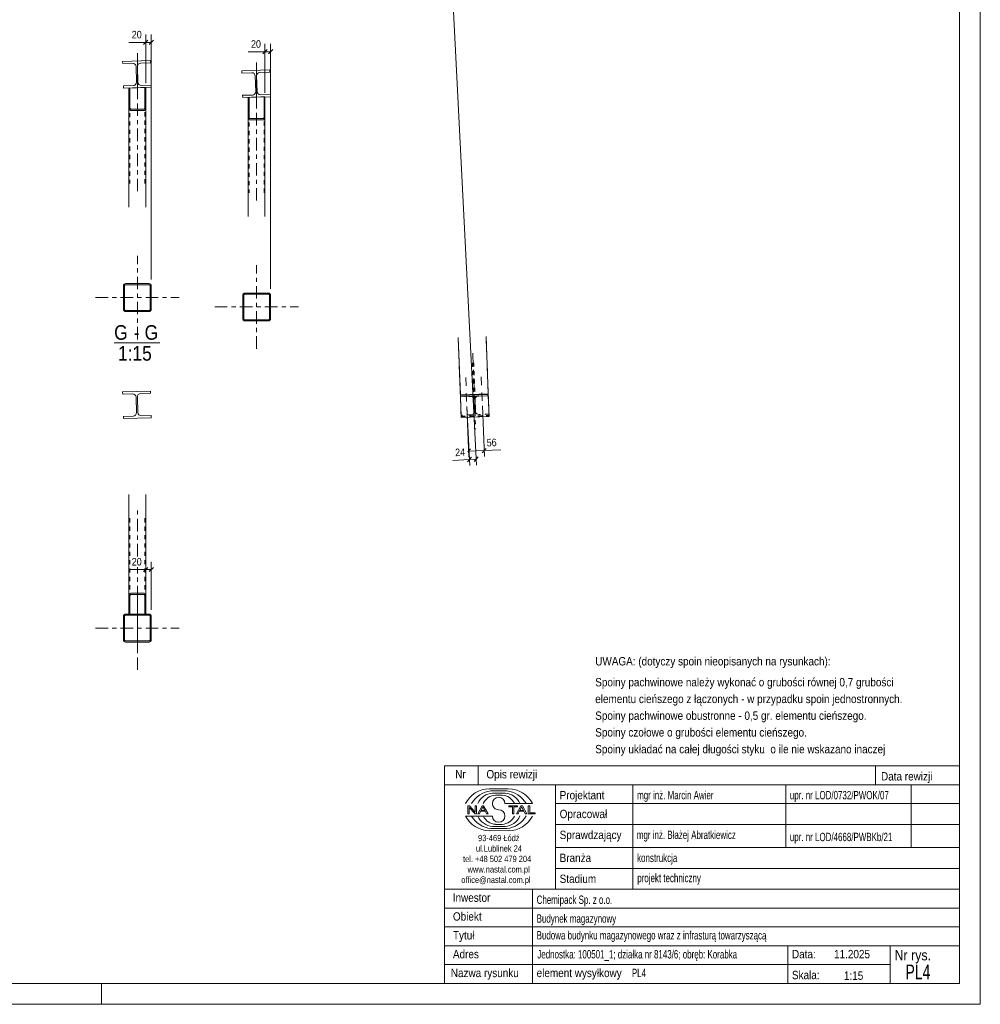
# Model space of a CAD drawing. Header units: millimetres. Extents: x 0 to 914, y 0 to 420.
# Tile 11 of 14: x 684 to 914, y 0 to 235. Entities that reach past the tile are written whole.
import ezdxf

# ---------------------------------------------------------------- set-up
doc = ezdxf.new("R2010")
doc.units = ezdxf.units.MM
for name, pattern in [('XKITLINE00', [0]), ('XKITLINE01', [4, 1, -1, 1, -1]), ('XKITLINE02', [4, 2, -2]), ('XKITLINE03', [6, 3, -1, 1, -1])]:
    doc.linetypes.add(name, pattern=pattern)
for name, color, linetype, lineweight in [('Arkusz rysunku', 3, 'Continuous', 0), ('Element', 2, 'Continuous', 0), ('Inny typ obiektu', 7, 'Continuous', 0), ('Wymiar', 4, 'Continuous', 0), ('Śruba', 3, 'Continuous', 0)]:
    doc.layers.add(name, color=color, linetype=linetype, lineweight=lineweight)
doc.styles.add('ARIAL', font='ARIAL.TTF')

msp = doc.modelspace()

# ---------------------------------------------------------------- linework, layer by layer
at = {"layer": 'Arkusz rysunku', "linetype": 'XKITLINE00', "lineweight": 0}
for p, q in [((914, 0), (914, 420)), ((909, 5), (909, 415)), ((5, 5), (909, 5)), ((704, 0), (704, 5)), ((0, 0), (914, 0))]:
    msp.add_line(p, q, dxfattribs=at)
at = {"layer": 'Element', "linetype": 'XKITLINE03', "lineweight": 0}
for p, q in [((712.6, 217.18), (712.6, 227.35)), ((712.6, 227.35), (712.6, 193.41)), ((741.09, 214.94), (741.09, 225.1)), ((741.09, 225.1), (741.09, 191.16)), ((712.5, 222.29), (712.5, 222.29)), ((740.99, 220.05), (740.99, 220.05)), ((712.6, 158.93), (712.6, 178.93)), ((741.09, 156.69), (741.09, 176.69)), ((702.6, 168.93), (722.6, 168.93)), ((731.09, 166.69), (751.09, 166.69)), ((792.73, 155.63), (793.41, 137.51)), ((712.5, 143.29), (712.5, 143.29)), ((712.6, 107.05), (712.6, 119.01)), ((712.6, 85.01), (712.6, 104.53)), ((712.6, 79.93), (712.6, 99.93)), ((712.6, 94.74), (712.6, 85.01)), ((702.6, 89.93), (722.6, 89.93))]:
    msp.add_line(p, q, dxfattribs=at)
at = {"layer": 'Element', "linetype": 'XKITLINE00', "lineweight": 0}
for p, q in [((709.07, 225.38), (715.73, 225.59)), ((709.07, 225.38), (715.73, 225.59)), ((709.09, 224.85), (709.07, 225.38)), ((709.09, 224.85), (709.07, 225.38)), ((711.45, 224.93), (709.09, 224.85)), ((711.45, 224.93), (709.09, 224.85)), ((711.45, 224.93), (711.76, 224.87)), ((711.45, 224.93), (711.76, 224.87)), ((712.21, 224.45), (712.28, 224.15)), ((712.21, 224.45), (712.28, 224.15)), ((712.39, 220.42), (712.28, 224.15)), ((712.39, 220.42), (712.28, 224.15)), ((712.61, 224.16), (712.66, 224.47)), ((712.61, 224.16), (712.66, 224.47)), ((712.73, 220.43), (712.61, 224.16)), ((712.73, 220.43), (712.61, 224.16)), ((713.08, 224.92), (713.39, 224.99)), ((713.08, 224.92), (713.39, 224.99)), ((715.75, 225.06), (713.39, 224.99)), ((715.75, 225.06), (713.39, 224.99)), ((715.73, 225.59), (715.75, 225.06)), ((715.73, 225.59), (715.75, 225.06)), ((737.56, 223.14), (744.23, 223.35)), ((737.56, 223.14), (744.23, 223.35)), ((737.58, 222.61), (737.56, 223.14)), ((737.58, 222.61), (737.56, 223.14)), ((739.94, 222.68), (737.58, 222.61)), ((739.94, 222.68), (737.58, 222.61)), ((739.94, 222.68), (740.25, 222.63)), ((739.94, 222.68), (740.25, 222.63)), ((740.7, 222.21), (740.77, 221.91)), ((740.7, 222.21), (740.77, 221.91)), ((740.89, 218.18), (740.77, 221.91)), ((740.89, 218.18), (740.77, 221.91)), ((741.1, 221.92), (741.15, 222.23)), ((741.1, 221.92), (741.15, 222.23)), ((741.22, 218.19), (741.1, 221.92)), ((741.22, 218.19), (741.1, 221.92)), ((741.57, 222.67), (741.88, 222.74)), ((741.57, 222.67), (741.88, 222.74)), ((744.24, 222.82), (741.88, 222.74)), ((744.24, 222.82), (741.88, 222.74)), ((744.23, 223.35), (744.24, 222.82)), ((744.23, 223.35), (744.24, 222.82)), ((709.25, 219.52), (711.62, 219.59)), ((709.25, 219.52), (711.62, 219.59)), ((709.27, 218.99), (709.25, 219.52)), ((709.27, 218.99), (709.25, 219.52)), ((715.93, 219.2), (709.27, 218.99)), ((715.93, 219.2), (709.27, 218.99)), ((710.6, 219.03), (710.8, 219.04)), ((710.6, 219.03), (710.8, 219.04)), ((710.6, 214.35), (710.6, 219.03)), ((710.6, 214.35), (710.6, 219.03)), ((710.8, 219.04), (710.8, 214.35)), ((710.8, 214.35), (710.8, 219.04)), ((711.92, 219.67), (711.62, 219.59)), ((711.92, 219.67), (711.62, 219.59)), ((712.39, 220.42), (712.34, 220.11)), ((712.39, 220.42), (712.34, 220.11)), ((712.8, 220.13), (712.73, 220.43)), ((712.8, 220.13), (712.73, 220.43)), ((713.55, 219.66), (713.24, 219.71)), ((713.55, 219.66), (713.24, 219.71)), ((713.55, 219.66), (715.92, 219.73)), ((713.55, 219.66), (715.92, 219.73)), ((714.6, 219.16), (714.4, 219.15)), ((714.6, 219.16), (714.4, 219.15)), ((714.4, 219.15), (714.4, 214.35)), ((714.4, 219.15), (714.4, 214.35)), ((714.6, 214.35), (714.6, 219.16)), ((714.6, 214.35), (714.6, 219.16)), ((715.92, 219.73), (715.93, 219.2)), ((715.92, 219.73), (715.93, 219.2)), ((737.75, 217.28), (740.11, 217.35)), ((737.75, 217.28), (740.11, 217.35)), ((737.76, 216.74), (737.75, 217.28)), ((737.76, 216.74), (737.75, 217.28)), ((744.43, 216.95), (737.76, 216.74)), ((744.43, 216.95), (737.76, 216.74)), ((739.09, 212.1), (739.09, 216.79)), ((739.09, 216.79), (739.29, 216.79)), ((739.09, 216.79), (739.29, 216.79)), ((739.09, 212.1), (739.09, 216.79)), ((739.29, 216.79), (739.29, 212.1)), ((739.29, 212.1), (739.29, 216.79)), ((740.42, 217.42), (740.11, 217.35)), ((740.42, 217.42), (740.11, 217.35)), ((740.89, 218.18), (740.83, 217.87)), ((740.89, 218.18), (740.83, 217.87)), ((741.29, 217.88), (741.22, 218.19)), ((741.29, 217.88), (741.22, 218.19)), ((742.04, 217.41), (741.74, 217.46)), ((742.04, 217.41), (741.74, 217.46)), ((742.04, 217.41), (744.41, 217.49)), ((742.04, 217.41), (744.41, 217.49)), ((743.09, 216.91), (742.89, 216.91)), ((742.89, 216.91), (742.89, 212.1)), ((743.09, 216.91), (742.89, 216.91)), ((742.89, 216.91), (742.89, 212.1)), ((743.09, 212.1), (743.09, 216.91)), ((743.09, 212.1), (743.09, 216.91)), ((744.41, 217.49), (744.43, 216.95)), ((744.41, 217.49), (744.43, 216.95)), ((710.6, 214.35), (710.63, 214.08)), ((710.6, 214.35), (710.63, 214.08)), ((710.6, 214.34), (710.6, 190.57)), ((710.82, 214.21), (710.8, 214.35)), ((710.82, 214.21), (710.8, 214.35)), ((710.86, 214.1), (710.82, 214.21)), ((710.86, 214.1), (710.82, 214.21)), ((714.39, 214.21), (714.34, 214.1)), ((714.39, 214.21), (714.34, 214.1)), ((714.4, 214.35), (714.39, 214.21)), ((714.4, 214.35), (714.39, 214.21)), ((714.57, 214.08), (714.6, 214.35)), ((714.57, 214.08), (714.6, 214.35)), ((714.6, 214.35), (714.6, 190.57)), ((710.85, 213.69), (711, 213.64)), ((710.85, 213.69), (711, 213.64)), ((710.93, 214.02), (710.86, 214.1)), ((710.93, 214.02), (710.86, 214.1)), ((711, 213.99), (710.93, 214.02)), ((711, 213.99), (710.93, 214.02)), ((711, 213.99), (714.2, 213.99)), ((711, 213.99), (714.2, 213.99)), ((711, 213.64), (714.2, 213.64)), ((711, 213.64), (714.2, 213.64)), ((714.28, 214.02), (714.2, 213.99)), ((714.28, 214.02), (714.2, 213.99)), ((714.2, 213.64), (714.36, 213.69)), ((714.2, 213.64), (714.36, 213.69)), ((714.34, 214.1), (714.28, 214.02)), ((714.34, 214.1), (714.28, 214.02)), ((739.09, 212.1), (739.12, 211.83)), ((739.09, 212.1), (739.12, 211.83)), ((739.09, 212.1), (739.09, 188.33)), ((739.31, 211.97), (739.29, 212.1)), ((739.31, 211.97), (739.29, 212.1)), ((739.35, 211.85), (739.31, 211.97)), ((739.35, 211.85), (739.31, 211.97)), ((739.42, 211.78), (739.35, 211.85)), ((739.42, 211.78), (739.35, 211.85)), ((742.84, 211.85), (742.77, 211.78)), ((742.84, 211.85), (742.77, 211.78)), ((742.88, 211.97), (742.84, 211.85)), ((742.88, 211.97), (742.84, 211.85)), ((742.89, 212.1), (742.88, 211.97)), ((742.89, 212.1), (742.88, 211.97)), ((743.06, 211.83), (743.09, 212.1)), ((743.06, 211.83), (743.09, 212.1)), ((743.09, 212.11), (743.09, 188.33)), ((739.34, 211.45), (739.49, 211.4)), ((739.34, 211.45), (739.49, 211.4)), ((739.49, 211.75), (739.42, 211.78)), ((739.49, 211.75), (739.42, 211.78)), ((739.49, 211.75), (742.69, 211.75)), ((739.49, 211.75), (742.69, 211.75)), ((739.49, 211.4), (742.69, 211.4)), ((739.49, 211.4), (742.69, 211.4)), ((742.77, 211.78), (742.69, 211.75)), ((742.77, 211.78), (742.69, 211.75)), ((742.69, 211.4), (742.85, 211.45)), ((742.69, 211.4), (742.85, 211.45)), ((709.31, 171.93), (709.27, 171.73)), ((709.31, 171.93), (709.27, 171.73)), ((709.53, 171.73), (709.55, 171.83)), ((709.53, 171.73), (709.55, 171.83)), ((709.55, 171.83), (709.61, 171.92)), ((709.55, 171.83), (709.61, 171.92)), ((709.8, 172.26), (709.6, 172.22)), ((709.8, 172.26), (709.6, 172.22)), ((709.61, 171.92), (709.7, 171.98)), ((709.61, 171.92), (709.7, 171.98)), ((709.7, 171.98), (709.8, 172)), ((709.7, 171.98), (709.8, 172)), ((709.8, 172.26), (715.4, 172.26)), ((709.8, 172.26), (715.4, 172.26)), ((709.8, 172), (715.4, 172)), ((709.8, 172), (715.4, 172)), ((715.6, 172.22), (715.4, 172.26)), ((715.6, 172.22), (715.4, 172.26)), ((715.4, 172), (715.5, 171.98)), ((715.4, 172), (715.5, 171.98)), ((715.5, 171.98), (715.59, 171.92)), ((715.5, 171.98), (715.59, 171.92)), ((715.59, 171.92), (715.65, 171.83)), ((715.59, 171.92), (715.65, 171.83)), ((715.65, 171.83), (715.67, 171.73)), ((715.65, 171.83), (715.67, 171.73)), ((715.93, 171.73), (715.89, 171.93)), ((715.93, 171.73), (715.89, 171.93)), ((709.27, 166.13), (709.27, 171.73)), ((709.27, 166.13), (709.27, 171.73)), ((709.53, 166.13), (709.53, 171.73)), ((709.53, 166.13), (709.53, 171.73)), ((715.67, 166.13), (715.67, 171.73)), ((715.67, 166.13), (715.67, 171.73)), ((715.93, 166.13), (715.93, 171.73)), ((715.93, 166.13), (715.93, 171.73)), ((737.8, 169.69), (737.76, 169.49)), ((737.8, 169.69), (737.76, 169.49)), ((737.76, 163.89), (737.76, 169.49)), ((737.76, 163.89), (737.76, 169.49)), ((738.02, 169.49), (738.04, 169.59)), ((738.02, 169.49), (738.04, 169.59)), ((738.02, 163.89), (738.02, 169.49)), ((738.02, 163.89), (738.02, 169.49)), ((738.04, 169.59), (738.1, 169.68)), ((738.04, 169.59), (738.1, 169.68)), ((738.29, 170.02), (738.09, 169.98)), ((738.29, 170.02), (738.09, 169.98)), ((738.1, 169.68), (738.19, 169.73)), ((738.1, 169.68), (738.19, 169.73)), ((738.19, 169.73), (738.29, 169.75)), ((738.19, 169.73), (738.29, 169.75)), ((738.29, 170.02), (743.89, 170.02)), ((738.29, 170.02), (743.89, 170.02)), ((738.29, 169.75), (743.89, 169.75)), ((738.29, 169.75), (743.89, 169.75)), ((744.1, 169.98), (743.89, 170.02)), ((744.1, 169.98), (743.89, 170.02)), ((743.89, 169.75), (743.99, 169.73)), ((743.89, 169.75), (743.99, 169.73)), ((743.99, 169.73), (744.08, 169.68)), ((743.99, 169.73), (744.08, 169.68)), ((744.08, 169.68), (744.14, 169.59)), ((744.08, 169.68), (744.14, 169.59)), ((744.14, 169.59), (744.16, 169.49)), ((744.14, 169.59), (744.16, 169.49)), ((744.16, 163.89), (744.16, 169.49)), ((744.16, 163.89), (744.16, 169.49)), ((744.42, 169.49), (744.38, 169.69)), ((744.42, 169.49), (744.38, 169.69)), ((744.42, 163.89), (744.42, 169.49)), ((744.42, 163.89), (744.42, 169.49)), ((709.27, 166.13), (709.31, 165.93)), ((709.27, 166.13), (709.31, 165.93)), ((709.55, 166.03), (709.53, 166.13)), ((709.55, 166.03), (709.53, 166.13)), ((709.61, 165.94), (709.55, 166.03)), ((709.61, 165.94), (709.55, 166.03)), ((709.6, 165.64), (709.8, 165.6)), ((709.6, 165.64), (709.8, 165.6)), ((709.7, 165.88), (709.61, 165.94)), ((709.7, 165.88), (709.61, 165.94)), ((709.8, 165.86), (709.7, 165.88)), ((709.8, 165.86), (709.7, 165.88)), ((709.8, 165.86), (715.4, 165.86)), ((709.8, 165.86), (715.4, 165.86)), ((709.8, 165.6), (715.4, 165.6)), ((709.8, 165.6), (715.4, 165.6)), ((715.5, 165.88), (715.4, 165.86)), ((715.5, 165.88), (715.4, 165.86)), ((715.4, 165.6), (715.6, 165.64)), ((715.4, 165.6), (715.6, 165.64)), ((715.59, 165.94), (715.5, 165.88)), ((715.59, 165.94), (715.5, 165.88)), ((715.65, 166.03), (715.59, 165.94)), ((715.65, 166.03), (715.59, 165.94)), ((715.67, 166.13), (715.65, 166.03)), ((715.67, 166.13), (715.65, 166.03)), ((715.89, 165.93), (715.93, 166.13)), ((715.89, 165.93), (715.93, 166.13)), ((737.76, 163.89), (737.8, 163.68)), ((737.76, 163.89), (737.8, 163.68)), ((738.04, 163.78), (738.02, 163.89)), ((738.04, 163.78), (738.02, 163.89)), ((738.1, 163.7), (738.04, 163.78)), ((738.1, 163.7), (738.04, 163.78)), ((738.09, 163.39), (738.29, 163.35)), ((738.09, 163.39), (738.29, 163.35)), ((738.19, 163.64), (738.1, 163.7)), ((738.19, 163.64), (738.1, 163.7)), ((738.29, 163.62), (738.19, 163.64)), ((738.29, 163.62), (738.19, 163.64)), ((738.29, 163.62), (743.89, 163.62)), ((738.29, 163.62), (743.89, 163.62)), ((738.29, 163.35), (743.89, 163.35)), ((738.29, 163.35), (743.89, 163.35)), ((743.99, 163.64), (743.89, 163.62)), ((743.99, 163.64), (743.89, 163.62)), ((743.89, 163.35), (744.1, 163.39)), ((743.89, 163.35), (744.1, 163.39)), ((744.08, 163.7), (743.99, 163.64)), ((744.08, 163.7), (743.99, 163.64)), ((744.14, 163.78), (744.08, 163.7)), ((744.14, 163.78), (744.08, 163.7)), ((744.16, 163.89), (744.14, 163.78)), ((744.16, 163.89), (744.14, 163.78)), ((744.38, 163.68), (744.42, 163.89)), ((744.38, 163.68), (744.42, 163.89)), ((789.77, 145.66), (789.25, 159.38)), ((796.43, 145.92), (795.91, 159.63)), ((709.07, 146.39), (715.73, 146.6)), ((709.07, 146.39), (715.73, 146.6)), ((709.09, 145.85), (709.07, 146.39)), ((709.09, 145.85), (709.07, 146.39)), ((711.45, 145.93), (709.09, 145.85)), ((711.45, 145.93), (709.09, 145.85)), ((711.45, 145.93), (711.76, 145.88)), ((711.45, 145.93), (711.76, 145.88)), ((713.08, 145.92), (713.39, 145.99)), ((713.08, 145.92), (713.39, 145.99)), ((715.75, 146.06), (713.39, 145.99)), ((715.75, 146.06), (713.39, 145.99)), ((715.73, 146.6), (715.75, 146.06)), ((715.73, 146.6), (715.75, 146.06)), ((712.21, 145.46), (712.28, 145.15)), ((712.21, 145.46), (712.28, 145.15)), ((712.39, 141.42), (712.28, 145.15)), ((712.39, 141.42), (712.28, 145.15)), ((712.61, 145.16), (712.66, 145.47)), ((712.61, 145.16), (712.66, 145.47)), ((712.73, 141.43), (712.61, 145.16)), ((712.73, 141.43), (712.61, 145.16)), ((796.43, 145.92), (789.77, 145.66)), ((796.44, 145.75), (789.77, 145.5)), ((789.77, 145.66), (789.77, 145.5)), ((789.77, 145.5), (789.79, 145.2)), ((789.79, 145.2), (796.45, 145.45)), ((789.79, 145.2), (789.97, 140.25)), ((796.43, 145.92), (796.44, 145.75)), ((796.45, 145.45), (796.44, 145.75)), ((796.45, 145.45), (796.64, 140.5)), ((712.39, 141.42), (712.34, 141.11)), ((712.39, 141.42), (712.34, 141.11)), ((712.8, 141.13), (712.73, 141.43)), ((712.8, 141.13), (712.73, 141.43)), ((709.25, 140.52), (711.62, 140.6)), ((709.25, 140.52), (711.62, 140.6)), ((709.27, 139.99), (709.25, 140.52)), ((709.27, 139.99), (709.25, 140.52)), ((715.93, 140.2), (709.27, 139.99)), ((715.93, 140.2), (709.27, 139.99)), ((711.92, 140.67), (711.62, 140.6)), ((711.92, 140.67), (711.62, 140.6)), ((713.55, 140.66), (713.24, 140.71)), ((713.55, 140.66), (713.24, 140.71)), ((713.55, 140.66), (715.92, 140.73)), ((713.55, 140.66), (715.92, 140.73)), ((715.92, 140.73), (715.93, 140.2)), ((715.92, 140.73), (715.93, 140.2)), ((789.97, 140.25), (796.64, 140.5)), ((710.6, 121.85), (710.6, 97.57)), ((714.6, 121.85), (714.6, 97.58)), ((710.63, 97.85), (710.6, 97.57)), ((710.63, 97.85), (710.6, 97.57)), ((710.6, 93.27), (710.6, 97.57)), ((710.6, 97.57), (710.6, 93.27)), ((710.8, 97.57), (710.82, 97.71)), ((710.8, 97.57), (710.82, 97.71)), ((710.8, 93.27), (710.8, 97.57)), ((710.8, 93.27), (710.8, 97.57)), ((710.82, 97.71), (710.86, 97.82)), ((710.82, 97.71), (710.86, 97.82)), ((711, 98.28), (710.85, 98.23)), ((711, 98.28), (710.85, 98.23)), ((710.86, 97.82), (710.93, 97.9)), ((710.86, 97.82), (710.93, 97.9)), ((710.93, 97.9), (711, 97.93)), ((710.93, 97.9), (711, 97.93)), ((711, 98.28), (714.2, 98.28)), ((711, 98.28), (714.2, 98.28)), ((711, 97.93), (714.2, 97.93)), ((711, 97.93), (714.2, 97.93)), ((714.36, 98.23), (714.2, 98.28)), ((714.36, 98.23), (714.2, 98.28)), ((714.2, 97.93), (714.28, 97.9)), ((714.2, 97.93), (714.28, 97.9)), ((714.28, 97.9), (714.34, 97.82)), ((714.28, 97.9), (714.34, 97.82)), ((714.34, 97.82), (714.39, 97.71)), ((714.34, 97.82), (714.39, 97.71)), ((714.39, 97.71), (714.4, 97.57)), ((714.39, 97.71), (714.4, 97.57)), ((714.4, 97.57), (714.4, 93.27)), ((714.4, 93.27), (714.4, 97.57)), ((714.6, 97.57), (714.57, 97.85)), ((714.6, 97.57), (714.57, 97.85)), ((714.6, 93.27), (714.6, 97.57)), ((714.6, 93.27), (714.6, 97.57)), ((709.31, 92.94), (709.27, 92.73)), ((709.31, 92.94), (709.27, 92.73)), ((709.27, 87.13), (709.27, 92.73)), ((709.27, 87.13), (709.27, 92.73)), ((709.53, 92.73), (709.55, 92.83)), ((709.53, 92.73), (709.55, 92.83)), ((709.53, 87.13), (709.53, 92.73)), ((709.53, 87.13), (709.53, 92.73)), ((709.55, 92.83), (709.61, 92.92)), ((709.55, 92.83), (709.61, 92.92)), ((709.8, 93.27), (709.6, 93.23)), ((709.8, 93.27), (709.6, 93.23)), ((709.61, 92.92), (709.7, 92.98)), ((709.61, 92.92), (709.7, 92.98)), ((709.7, 92.98), (709.8, 93)), ((709.7, 92.98), (709.8, 93)), ((709.8, 93.27), (715.4, 93.27)), ((709.8, 93.27), (715.4, 93.27)), ((709.8, 93), (715.4, 93)), ((709.8, 93), (715.4, 93)), ((710.6, 93.27), (710.8, 93.27)), ((710.6, 93.27), (710.8, 93.27)), ((714.6, 93.27), (711, 93.27)), ((714.4, 93.27), (714.6, 93.27)), ((715.6, 93.23), (715.4, 93.27)), ((715.6, 93.23), (715.4, 93.27)), ((715.4, 93), (715.5, 92.98)), ((715.4, 93), (715.5, 92.98)), ((715.5, 92.98), (715.59, 92.92)), ((715.5, 92.98), (715.59, 92.92)), ((715.59, 92.92), (715.65, 92.83)), ((715.59, 92.92), (715.65, 92.83)), ((715.65, 92.83), (715.67, 92.73)), ((715.65, 92.83), (715.67, 92.73)), ((715.67, 87.13), (715.67, 92.73)), ((715.67, 87.13), (715.67, 92.73)), ((715.93, 92.73), (715.89, 92.94)), ((715.93, 92.73), (715.89, 92.94)), ((715.93, 87.13), (715.93, 92.73)), ((715.93, 87.13), (715.93, 92.73)), ((709.27, 87.13), (709.31, 86.93)), ((709.27, 87.13), (709.31, 86.93)), ((709.55, 87.03), (709.53, 87.13)), ((709.55, 87.03), (709.53, 87.13)), ((715.67, 87.13), (715.65, 87.03)), ((715.67, 87.13), (715.65, 87.03)), ((715.89, 86.93), (715.93, 87.13)), ((715.89, 86.93), (715.93, 87.13)), ((709.61, 86.94), (709.55, 87.03)), ((709.61, 86.94), (709.55, 87.03)), ((709.6, 86.64), (709.8, 86.6)), ((709.6, 86.64), (709.8, 86.6)), ((709.7, 86.89), (709.61, 86.94)), ((709.7, 86.89), (709.61, 86.94)), ((709.8, 86.87), (709.7, 86.89)), ((709.8, 86.87), (709.7, 86.89)), ((709.8, 86.87), (715.4, 86.87)), ((709.8, 86.87), (715.4, 86.87)), ((709.8, 86.6), (715.4, 86.6)), ((709.8, 86.6), (715.4, 86.6)), ((715.5, 86.89), (715.4, 86.87)), ((715.5, 86.89), (715.4, 86.87)), ((715.4, 86.6), (715.6, 86.64)), ((715.4, 86.6), (715.6, 86.64)), ((715.59, 86.94), (715.5, 86.89)), ((715.59, 86.94), (715.5, 86.89)), ((715.65, 87.03), (715.59, 86.94)), ((715.65, 87.03), (715.59, 86.94))]:
    msp.add_line(p, q, dxfattribs=at)
at = {"layer": 'Element', "linetype": 'XKITLINE01', "lineweight": 0}
for p, q in [((714.6, 219.16), (710.6, 219.03)), ((710.6, 219.03), (710.6, 214.34)), ((714.4, 219.15), (710.8, 219.04)), ((710.8, 219.04), (710.8, 196.24)), ((714.4, 196.24), (714.4, 219.15)), ((714.6, 219.16), (714.6, 214.35)), ((743.09, 216.91), (739.09, 216.79)), ((739.09, 216.79), (739.09, 212.1)), ((742.89, 216.91), (739.29, 216.79)), ((739.29, 216.79), (739.29, 194)), ((742.89, 194), (742.89, 216.91)), ((743.09, 216.91), (743.09, 212.11)), ((789.27, 158.73), (789.79, 145.22)), ((795.93, 158.99), (796.45, 145.48)), ((792.64, 153.36), (793.09, 141.61)), ((792.98, 153.37), (793.42, 141.62)), ((789.52, 152.27), (789.95, 140.83)), ((789.54, 151.63), (789.97, 140.39)), ((796.18, 152.53), (796.61, 141.08)), ((796.2, 151.88), (796.63, 140.64)), ((789.77, 145.5), (789.79, 145.22)), ((789.77, 145.5), (789.96, 140.55)), ((789.79, 145.22), (792.15, 145.31)), ((792.15, 145.31), (792.46, 145.28)), ((792.46, 145.28), (792.72, 145.14)), ((792.72, 145.14), (792.9, 144.93)), ((792.9, 144.93), (792.97, 144.68)), ((793.09, 141.61), (792.97, 144.68)), ((793.31, 144.7), (793.36, 144.95)), ((793.42, 141.62), (793.31, 144.7)), ((793.36, 144.95), (793.52, 145.17)), ((793.52, 145.17), (793.78, 145.33)), ((793.78, 145.33), (794.08, 145.39)), ((794.08, 145.39), (796.45, 145.48)), ((796.44, 145.75), (796.45, 145.48)), ((796.44, 145.75), (796.62, 140.81)), ((793.04, 141.35), (792.88, 141.13)), ((793.09, 141.61), (793.04, 141.35)), ((793.5, 141.37), (793.42, 141.62)), ((793.68, 141.16), (793.5, 141.37)), ((792.32, 140.92), (789.95, 140.83)), ((789.95, 140.83), (789.97, 140.39)), ((789.96, 140.55), (796.62, 140.81)), ((789.97, 140.25), (789.96, 140.55)), ((789.97, 140.39), (796.63, 140.64)), ((792.62, 140.98), (792.32, 140.92)), ((792.88, 141.13), (792.62, 140.98)), ((793.94, 141.03), (793.68, 141.16)), ((794.25, 140.99), (793.94, 141.03)), ((796.61, 141.08), (794.25, 140.99)), ((796.63, 140.64), (796.61, 141.08)), ((796.62, 140.81), (796.64, 140.5)), ((710.8, 116.18), (710.8, 93.27)), ((714.4, 116.18), (714.4, 93.27)), ((710.6, 97.57), (710.6, 93.27)), ((714.6, 97.58), (714.6, 93.27)), ((714.6, 93.27), (710.6, 93.27)), ((711, 93.27), (710.8, 93.27)), ((714.34, 93.27), (714.28, 93.27))]:
    msp.add_line(p, q, dxfattribs=at)
at = {"layer": 'Element', "linetype": 'XKITLINE00', "lineweight": 0}
for centre, radius, start, end in [((711.48, 224.13), 0.8, 24.2982, 69.2982), ((711.48, 224.13), 0.8, 24.2982, 69.2982), ((713.41, 224.19), 0.8, 114.2982, 159.2982), ((713.41, 224.19), 0.8, 114.2982, 159.2982), ((739.97, 221.88), 0.8, 24.2982, 69.2982), ((739.97, 221.88), 0.8, 24.2982, 69.2982), ((741.9, 221.94), 0.8, 114.2982, 159.2982), ((741.9, 221.94), 0.8, 114.2982, 159.2982), ((711.6, 220.39), 0.8, 294.2982, 339.2982), ((711.6, 220.39), 0.8, 294.2982, 339.2982), ((713.53, 220.45), 0.8, 204.2982, 249.2982), ((713.53, 220.45), 0.8, 204.2982, 249.2982), ((740.09, 218.15), 0.8, 294.2982, 339.2982), ((740.09, 218.15), 0.8, 294.2982, 339.2982), ((742.02, 218.21), 0.8, 204.2982, 249.2982), ((742.02, 218.21), 0.8, 204.2982, 249.2982), ((711.28, 214.19), 0.658, 189.9256, 228.987), ((711.28, 214.19), 0.658, 189.9256, 228.987), ((713.92, 214.19), 0.658, 311.0138, 350.0751), ((713.92, 214.19), 0.658, 311.0138, 350.0751), ((739.77, 211.95), 0.658, 189.9256, 228.987), ((739.77, 211.95), 0.658, 189.9256, 228.987), ((742.42, 211.95), 0.658, 311.0138, 350.0751), ((742.42, 211.95), 0.658, 311.0138, 350.0751), ((709.8, 171.73), 0.533, 112.5, 157.5), ((709.8, 171.73), 0.533, 112.5, 157.5), ((715.4, 171.73), 0.533, 22.5, 67.5), ((715.4, 171.73), 0.533, 22.5, 67.5), ((738.29, 169.49), 0.533, 112.5, 157.5), ((738.29, 169.49), 0.533, 112.5, 157.5), ((743.89, 169.49), 0.533, 22.5, 67.5), ((743.89, 169.49), 0.533, 22.5, 67.5), ((709.8, 166.13), 0.533, 202.5, 247.5), ((709.8, 166.13), 0.533, 202.5, 247.5), ((715.4, 166.13), 0.533, 292.5, 337.5), ((715.4, 166.13), 0.533, 292.5, 337.5), ((738.29, 163.89), 0.533, 202.5, 247.5), ((738.29, 163.89), 0.533, 202.5, 247.5), ((743.89, 163.89), 0.533, 292.5, 337.5), ((743.89, 163.89), 0.533, 292.5, 337.5), ((711.48, 145.13), 0.8, 24.2982, 69.2982), ((711.48, 145.13), 0.8, 24.2982, 69.2982), ((713.41, 145.19), 0.8, 114.2982, 159.2982), ((713.41, 145.19), 0.8, 114.2982, 159.2982), ((711.6, 141.4), 0.8, 294.2982, 339.2982), ((711.6, 141.4), 0.8, 294.2982, 339.2982), ((713.53, 141.46), 0.8, 204.2982, 249.2982), ((713.53, 141.46), 0.8, 204.2982, 249.2982), ((711.28, 97.73), 0.658, 131.0134, 170.0748), ((711.28, 97.73), 0.658, 131.0134, 170.0748), ((713.92, 97.73), 0.658, 9.9252, 48.9866), ((713.92, 97.73), 0.658, 9.9252, 48.9866), ((709.8, 92.73), 0.533, 112.5, 157.5), ((709.8, 92.73), 0.533, 112.5, 157.5), ((715.4, 92.73), 0.533, 22.5, 67.5), ((715.4, 92.73), 0.533, 22.5, 67.5), ((709.8, 87.13), 0.533, 202.5, 247.5), ((709.8, 87.13), 0.533, 202.5, 247.5), ((715.4, 87.13), 0.533, 292.5, 337.5), ((715.4, 87.13), 0.533, 292.5, 337.5)]:
    msp.add_arc(centre, radius, start, end, dxfattribs=at)
at = {"layer": 'Inny typ obiektu', "linetype": 'XKITLINE00', "lineweight": 0}
for p, q in [((707.05, 158.1), (717.96, 158.1)), ((786, 57), (786, 52.5)), ((786, 57), (909, 57)), ((794, 57), (794, 52.5)), ((889, 57), (889, 52.5)), ((909, 57), (909, 52.5)), ((909, 52.5), (786, 52.5)), ((786, 5), (786, 52.5)), ((786, 52.5), (909, 52.5)), ((812.5, 52.5), (812.5, 27.5)), ((831, 27.5), (831, 52.5)), ((867.5, 52.5), (867.5, 37.5)), ((897.5, 52.5), (897.5, 37.5)), ((909, 52.5), (909, 5)), ((796.62, 51.49), (801.23, 51.5)), ((797.07, 50.99), (800.86, 51)), ((797.46, 50.49), (800.45, 50.49)), ((798.2, 49.98), (799.73, 49.99)), ((791.93, 47.44), (791.57, 47.44)), ((791.57, 47.44), (791.57, 45.56)), ((793.31, 45.96), (791.93, 47.44)), ((793.65, 47.44), (793.31, 47.44)), ((793.31, 47.44), (793.31, 45.96)), ((793.65, 45.56), (793.65, 47.44)), ((794.96, 47.44), (793.94, 45.56)), ((794.71, 46.33), (795.14, 47.24)), ((795.33, 47.44), (794.96, 47.44)), ((795.14, 47.24), (795.6, 46.33)), ((796.41, 45.56), (795.33, 47.44)), ((800.42, 47.99), (806.98, 47.99)), ((803.43, 47.44), (801.34, 47.44)), ((801.34, 47.44), (801.34, 47.22)), ((801.34, 47.22), (802.21, 47.22)), ((802.21, 47.22), (802.21, 45.56)), ((802.56, 45.56), (802.56, 47.22)), ((802.56, 47.22), (803.43, 47.22)), ((804.21, 47.44), (803.2, 45.56)), ((803.43, 47.22), (803.43, 47.44)), ((803.96, 46.33), (804.39, 47.24)), ((804.59, 47.44), (804.21, 47.44)), ((804.4, 47.24), (804.39, 47.24)), ((804.4, 47.24), (804.86, 46.33)), ((805.67, 45.56), (804.59, 47.44)), ((806.36, 47.44), (806.01, 47.44)), ((806.01, 47.44), (806.01, 45.56)), ((806.36, 45.78), (806.36, 47.44)), ((812.5, 48), (909, 48)), ((797.43, 45.01), (791, 45.01)), ((791.57, 45.56), (791.9, 45.56)), ((791.9, 47.04), (793.29, 45.56)), ((791.9, 45.56), (791.9, 47.04)), ((793.29, 45.56), (793.65, 45.56)), ((793.94, 45.56), (794.31, 45.56)), ((794.31, 45.56), (794.61, 46.13)), ((794.61, 46.13), (795.71, 46.13)), ((795.6, 46.33), (794.71, 46.33)), ((795.71, 46.13), (796.02, 45.56)), ((796.02, 45.56), (796.41, 45.56)), ((802.21, 45.56), (802.56, 45.56)), ((803.2, 45.56), (803.57, 45.56)), ((803.57, 45.56), (803.86, 46.13)), ((803.86, 46.13), (804.96, 46.13)), ((804.86, 46.33), (803.96, 46.33)), ((804.96, 46.13), (805.27, 45.56)), ((805.27, 45.56), (805.67, 45.56)), ((806.01, 45.56), (807.66, 45.56)), ((807.66, 45.78), (806.36, 45.78)), ((807.66, 45.56), (807.66, 45.78)), ((797.46, 42.51), (800.45, 42.51)), ((798.2, 43.02), (799.73, 43.01)), ((812.5, 43), (909, 43)), ((796.62, 41.51), (801.23, 41.5)), ((797.07, 42.01), (800.86, 42)), ((812.5, 37.5), (909, 37.5)), ((812.5, 32.5), (909, 32.5)), ((786, 27.5), (909, 27.5)), ((807, 5), (807, 27.5)), ((786, 23), (909, 23)), ((786, 18.5), (909, 18.5)), ((786, 14), (909, 14)), ((868, 5), (868, 14)), ((892.5, 5), (892.5, 14)), ((786, 9.5), (892.5, 9.5)), ((786, 5), (909, 5))]:
    msp.add_line(p, q, dxfattribs=at)
for centre, radius, start, end in [((796.72, 45.08), 6.42, 90.8317, 153.0136), ((797.67, 45), 6.02, 95.7347, 150.2266), ((797.7, 46.42), 4.07, 93.3428, 157.3393), ((798.33, 46.6), 3.38, 92.229, 155.8008), ((798.92, 47.99), 1.49, 0.0741, 179.9259), ((799.59, 46.6), 3.39, 24.2351, 87.5913), ((800.22, 46.41), 4.08, 22.7023, 86.7527), ((800.24, 44.98), 6.04, 29.8256, 84.1252), ((801.25, 45.07), 6.43, 27.0191, 90.199), ((798.92, 47.99), 1.49, 179.9259, 270), ((796.72, 47.92), 6.42, 206.9864, 269.1683), ((797.67, 48), 6.02, 209.7734, 264.2653), ((797.7, 46.58), 4.07, 202.6607, 266.6572), ((798.33, 46.4), 3.38, 204.1992, 267.771), ((798.92, 45.01), 1.49, 180.0741, 359.9259), ((798.92, 45), 1.49, 0.0741, 90), ((799.59, 46.4), 3.39, 272.4087, 335.7649), ((800.22, 46.59), 4.08, 273.2473, 337.2977), ((800.24, 48.02), 6.04, 275.8748, 330.1744), ((801.25, 47.93), 6.43, 269.801, 332.9809)]:
    msp.add_arc(centre, radius, start, end, dxfattribs=at)
at = {"layer": 'Wymiar', "linetype": 'XKITLINE00', "lineweight": 0}
for p, q in [((780.07, 397.5), (793.61, 128.86)), ((714.6, 220.16), (714.6, 231.79)), ((715.93, 173.26), (715.93, 231.79)), ((714.6, 229.93), (710.58, 229.93)), ((714.6, 229.93), (710.58, 229.93)), ((715.11, 230.44), (714.09, 229.42)), ((714.6, 229.93), (715.93, 229.93)), ((716.44, 230.44), (715.42, 229.42)), ((743.09, 217.91), (743.09, 229.55)), ((744.42, 171.02), (744.42, 229.55)), ((743.09, 227.69), (739.07, 227.69)), ((743.09, 227.69), (739.07, 227.69)), ((743.6, 228.2), (742.58, 227.18)), ((743.09, 227.69), (744.42, 227.69)), ((744.93, 228.2), (743.92, 227.18)), ((791.32, 142.88), (791.78, 130.77)), ((791.33, 142.88), (792.04, 128.78)), ((795.05, 143.02), (795.51, 130.91)), ((792.21, 132.74), (791.56, 132.03)), ((791.72, 132.21), (795.45, 132.35)), ((795.94, 132.88), (794.96, 131.82)), ((795.45, 132.35), (799.47, 132.5)), ((795.45, 132.35), (799.47, 132.5)), ((791.97, 130.22), (787.95, 130.02)), ((791.97, 130.22), (787.95, 130.02)), ((792.45, 130.75), (791.48, 129.68)), ((791.97, 130.22), (793.54, 130.3)), ((794.02, 130.83), (793.05, 129.76)), ((714.6, 103.93), (710.58, 103.93)), ((714.6, 103.93), (710.58, 103.93)), ((715.11, 104.44), (714.09, 103.42)), ((714.6, 94.27), (714.6, 105.79)), ((714.6, 103.93), (715.93, 103.93)), ((716.44, 104.44), (715.42, 103.42)), ((715.93, 94.27), (715.93, 105.79))]:
    msp.add_line(p, q, dxfattribs=at)
at = {"layer": 'Śruba', "linetype": 'XKITLINE02', "lineweight": 0}
for p, q in [((791.05, 149.84), (791.13, 147.64)), ((794.78, 149.98), (794.87, 147.78)), ((791.19, 146.08), (791.28, 143.88)), ((794.92, 146.22), (795.01, 144.02))]:
    msp.add_line(p, q, dxfattribs=at)

# ---------------------------------------------------------------- texts
at = {"layer": 'Inny typ obiektu', "style": 'ARIAL'}
for s, height, width, p in [('G', 3.5, 0.85, (707.05, 158.85)), ('G', 3.5, 0.85, (714.33, 158.85)), ('-', 3.5, 0.85, (711.73, 158.85)), ('1:15', 3.5, 0.85, (707.96, 153.85)), ('UWAGA: (dotyczy spoin nieopisanych na rysunkach):', 2, 0.85, (822, 81)), ('Spoiny pachwinowe należy wykonać o grubości równej 0,7 grubości', 2, 0.85, (822, 76)), ('elementu cieńszego z łączonych - w przypadku spoin jednostronnych.', 2, 0.85, (822, 72)), ('Spoiny pachwinowe obustronne - 0,5 gr. elementu cieńszego.', 2, 0.85, (822, 68)), ('Spoiny czołowe o grubości elementu cieńszego.', 2, 0.85, (822, 64)), ('Spoiny układać na całej długości styku  o ile nie wskazano inaczej', 2, 0.85, (822, 60)), ('Nr', 2, 0.85, (788.54, 54)), ('Opis rewizji', 2, 0.85, (796, 54)), ('Data rewizji', 2, 0.85, (890.28, 53.5)), ('Projektant', 2, 0.85, (813.5, 49)), ('mgr inż. Marcin Awier', 2, 0.68, (832, 49)), ('upr. nr LOD/0732/PWOK/07', 2, 0.68, (868.5, 49)), ('Opracował', 2, 0.85, (813.5, 44.5)), ('93-469 Łódź', 1.5, 0.85, (794, 39)), ('Sprawdzający', 2, 0.85, (813.5, 39.5)), ('mgr inż. Błażej Abratkiewicz', 2, 0.68, (831.94, 39.5)), ('upr. nr LOD/4668/PWBKb/21', 2, 0.68, (868.5, 39)), ('ul.Lublinek 24', 1.5, 0.85, (793.5, 36.5)), ('tel. +48 502 479 204', 1.5, 0.85, (790.41, 34)), ('Branża', 2, 0.85, (813.5, 34)), ('konstrukcja', 2, 0.68, (832, 34)), ('www.nastal.com.pl', 1.5, 0.85, (791.5, 31.5)), ('office@nastal.com.pl', 1.5, 0.85, (790, 29)), ('Stadium', 2, 0.85, (813.5, 29)), ('projekt techniczny', 2, 0.68, (832.04, 29.19)), ('Inwestor', 2, 0.85, (787.96, 24.5)), ('Chemipack Sp. z o.o.', 2, 0.68, (808, 24)), ('Obiekt', 2, 0.85, (788, 20)), ('Budynek magazynowy', 2, 0.68, (808, 19.5)), ('Tytuł', 2, 0.85, (788, 15.5)), ('Budowa budynku magazynowego wraz z infrasturą towarzyszącą', 2, 0.68, (808, 15.5)), ('Adres', 2, 0.85, (788, 11)), ('Jednostka: 100501_1; działka nr 8143/6; obręb: Korabka', 2, 0.68, (808.16, 10.96)), ('Data:', 2, 0.85, (869, 11)), ('11.2025', 2, 0.85, (879.06, 11)), ('Nr rys.', 2.5, 0.85, (893.5, 10.5)), ('PL4', 3.5, 0.68, (896.14, 6)), ('Nazwa rysunku', 2, 0.85, (787.5, 6.5)), ('element wysyłkowy', 2, 0.85, (808, 6.5)), ('PL4', 2, 0.68, (830.75, 6.5)), ('Skala:', 2, 0.85, (869, 6)), ('1:15', 2, 0.85, (881.42, 5.85))]:
    msp.add_text(s, height=height, dxfattribs=dict(at, width=width)).set_placement(p)
at = {"layer": 'Wymiar', "style": 'ARIAL', "width": 0.85}
for p in [(711.26, 230.89), (739.75, 228.65), (711.26, 104.89)]:
    msp.add_text('20', height=1.8, dxfattribs=at).set_placement(p)
for s, rotation, p in [('56', 2.1772, (796.09, 133.34)), ('24', 2.882, (788.58, 131.01))]:
    msp.add_text(s, height=1.8, rotation=rotation, dxfattribs=at).set_placement(p)

doc.saveas('drawing.dxf')
